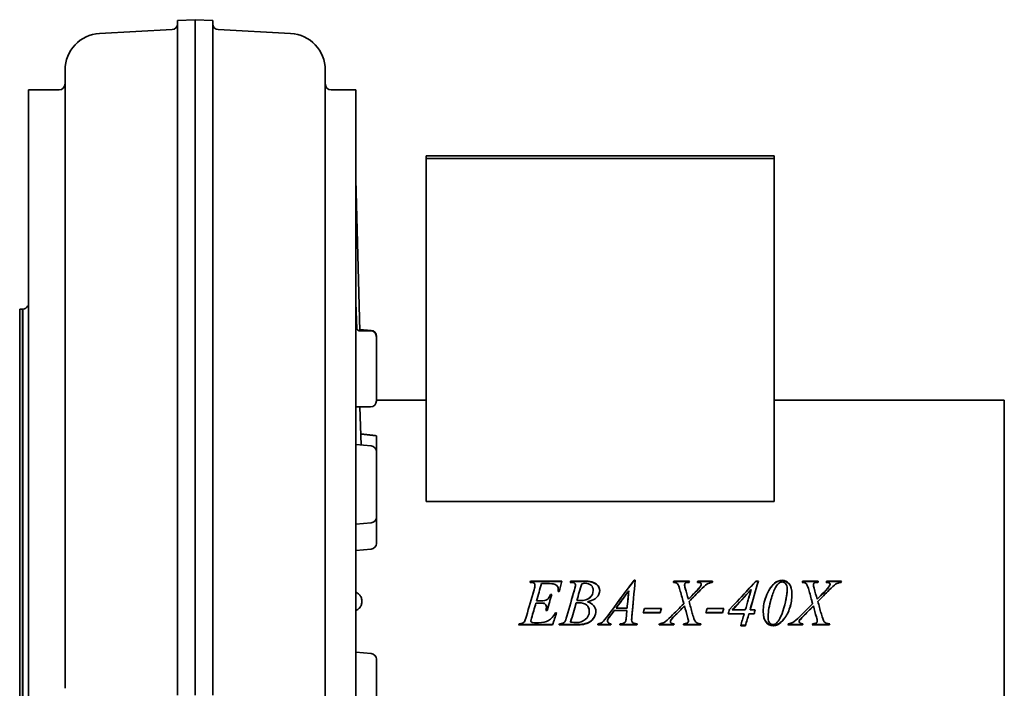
# Model space of a CAD drawing. Header units: millimetres. Extents: x 240 to 600, y 75 to 519.
# Tile 2 of 2: x 263 to 600, y 290 to 519. Entities that reach past the tile are written whole.
import ezdxf

# ---------------------------------------------------------------- set-up
doc = ezdxf.new("R2010")
doc.units = ezdxf.units.MM
doc.header["$LTSCALE"] = 2
doc.layers.add('Krawędzie widoczne(ISO)', color=7, linetype='Continuous', lineweight=35, true_color=0x262659)

msp = doc.modelspace()

# ---------------------------------------------------------------- linework, layer by layer
at = {"layer": 'Krawędzie widoczne(ISO)'}
for p, q in [((316.88, 518.66), (322.88, 518.97)), ((316.88, 489.41), (316.88, 518.66)), ((322.88, 489.68), (322.88, 518.97)), ((328.88, 518.66), (322.88, 518.97)), ((328.88, 489.41), (328.88, 518.66)), ((290.22, 514.26), (314.98, 515.56)), ((355.53, 514.26), (330.77, 515.56)), ((278.38, 501.78), (278.38, 475.03)), ((367.38, 501.78), (367.38, 475.03)), ((276.38, 494.97), (265.87, 494.97)), ((265.87, 144.97), (265.87, 494.97)), ((377.87, 494.97), (369.38, 494.97)), ((377.87, 494.97), (377.87, 144.99)), ((316.88, 287.91), (316.88, 489.41)), ((322.88, 287.86), (322.88, 489.68)), ((328.88, 287.91), (328.88, 489.41)), ((278.38, 475.03), (278.38, 290.22)), ((367.38, 475.03), (367.38, 290.22)), ((520.86, 472.43), (401.89, 472.43)), ((401.89, 472.43), (401.89, 471.5)), ((401.89, 471.5), (520.86, 471.5)), ((401.89, 354.18), (401.89, 471.5)), ((520.86, 471.5), (520.86, 472.43)), ((520.86, 354.18), (520.86, 471.5)), ((377.87, 464.97), (377.88, 464.94)), ((377.89, 464.33), (377.88, 464.94)), ((377.88, 464.94), (377.87, 464.94)), ((379.25, 412.52), (377.89, 464.33)), ((377.88, 424.6), (377.87, 424.62)), ((378.22, 413.31), (377.89, 422.27)), ((262.88, 219.97), (262.88, 419.97)), ((263.88, 419.97), (262.88, 419.97)), ((263.88, 419.87), (263.97, 419.98)), ((263.88, 219.97), (263.88, 419.97)), ((263.97, 419.98), (264.05, 419.99)), ((263.97, 419.98), (263.97, 219.96)), ((377.87, 420.38), (377.88, 420.36)), ((377.88, 420.36), (377.87, 420.36)), ((379.09, 412.52), (382.88, 412.52)), ((383.05, 412.68), (379.24, 413.02)), ((384.88, 410.69), (384.88, 410.52)), ((384.88, 410.52), (384.88, 388.52)), ((384.88, 388.82), (401.89, 388.82)), ((520.86, 388.82), (599.62, 388.82)), ((599.62, 251.12), (599.62, 388.82)), ((377.87, 386.52), (382.88, 386.52)), ((379.7, 373.43), (379.22, 386.52)), ((384.88, 371.14), (384.88, 376.63)), ((383.05, 373.13), (377.87, 373.58)), ((384.88, 371.14), (384.88, 348.81)), ((520.86, 354.18), (401.89, 354.18)), ((384.88, 348.81), (384.88, 339.81)), ((383.05, 346.81), (377.87, 346.36)), ((383.05, 337.81), (377.87, 337.36)), ((437.55, 326.88), (448.35, 326.88)), ((437.55, 326.78), (437.55, 326.88)), ((437.55, 326.78), (448.32, 326.78)), ((451.3, 326.88), (456.69, 326.88)), ((451.3, 326.78), (451.3, 326.88)), ((451.3, 326.78), (456.69, 326.78)), ((472.99, 327.22), (473.39, 327.22)), ((472.99, 327.12), (472.99, 327.22)), ((472.99, 327.12), (473.38, 327.12)), ((486.56, 326.88), (491.94, 326.88)), ((486.56, 326.78), (486.56, 326.88)), ((486.56, 326.78), (491.91, 326.78)), ((494.8, 326.78), (494.8, 326.88)), ((494.8, 326.88), (499.87, 326.88)), ((494.8, 326.78), (499.84, 326.78)), ((514.67, 326.88), (515.51, 326.88)), ((514.67, 326.78), (514.67, 326.88)), ((514.67, 326.78), (515.48, 326.78)), ((530.62, 326.88), (536, 326.88)), ((530.62, 326.78), (530.62, 326.88)), ((530.62, 326.78), (535.96, 326.78)), ((538.85, 326.78), (538.85, 326.88)), ((538.85, 326.88), (543.93, 326.88)), ((538.85, 326.78), (543.89, 326.78)), ((437.65, 326.48), (437.42, 326.48)), ((439.1, 325.5), (439.1, 325.59)), ((443.26, 326.07), (441.34, 326.07)), ((447.42, 323.29), (447.01, 323.29)), ((447.09, 324.07), (447.09, 324.13)), ((452.97, 325.5), (452.97, 325.59)), ((459.01, 323.69), (459.01, 323.74)), ((471.19, 323.53), (471.19, 323.58)), ((490.27, 325.58), (490.27, 325.66)), ((490.53, 324.36), (490.53, 324.43)), ((496, 325.76), (496, 325.84)), ((513.06, 323.97), (513.06, 324.03)), ((534.33, 325.58), (534.33, 325.66)), ((534.59, 324.36), (534.59, 324.43)), ((540.05, 325.76), (540.05, 325.84)), ((377.87, 322.97), (377.88, 322.97)), ((377.88, 322.97), (377.87, 322.97)), ((439.64, 320.15), (441.07, 320.15)), ((439.64, 320.15), (441.07, 320.15)), ((439.64, 320.15), (439.64, 320.15)), ((444.42, 322.31), (444.82, 322.31)), ((444.42, 322.27), (444.42, 322.31)), ((444.42, 322.27), (444.81, 322.27)), ((453.42, 320.25), (453.42, 320.25)), ((491.56, 320.72), (491.56, 320.73)), ((491.87, 319.97), (491.82, 319.92)), ((491.82, 319.92), (491.82, 319.92)), ((519.65, 319.92), (519.65, 319.92)), ((535.62, 320.72), (535.62, 320.73)), ((535.93, 319.97), (535.87, 319.92)), ((535.87, 319.92), (535.87, 319.92)), ((377.88, 316.97), (377.87, 316.97)), ((377.87, 316.97), (377.88, 316.97)), ((440.89, 319.38), (439.42, 319.38)), ((439.42, 319.38), (439.42, 319.37)), ((440.89, 319.37), (439.42, 319.37)), ((443.28, 316.87), (442.83, 316.87)), ((443.28, 316.91), (442.85, 316.91)), ((443.03, 318.07), (443.03, 318.04)), ((443.28, 316.91), (443.28, 316.87)), ((453.19, 319.42), (453.19, 319.42)), ((457.68, 316.62), (457.68, 316.57)), ((470.54, 316.88), (466.23, 316.88)), ((466.23, 316.88), (466.23, 316.83)), ((470.54, 316.83), (466.23, 316.83)), ((466.83, 317.67), (466.83, 317.64)), ((466.83, 317.64), (470.62, 317.64)), ((470.54, 316.88), (470.54, 316.83)), ((476.6, 317.54), (482.33, 317.54)), ((490.02, 319.19), (490.02, 319.18)), ((490.26, 318.39), (490.26, 318.36)), ((497.98, 317.54), (503.72, 317.54)), ((506.6, 317.07), (506.6, 317.03)), ((506.6, 317.03), (511.03, 317.03)), ((512.65, 317.07), (512.65, 317.03)), ((512.65, 317.03), (514.44, 317.03)), ((534.07, 319.19), (534.07, 319.18)), ((534.32, 318.39), (534.32, 318.36)), ((437.72, 313.32), (437.72, 313.23)), ((437.94, 314.26), (437.94, 314.18)), ((446.12, 316.06), (446.52, 316.06)), ((463.93, 313.29), (463.93, 313.19)), ((464.71, 314.84), (464.71, 314.76)), ((472.16, 313.71), (472.16, 313.62)), ((472.25, 314.84), (472.25, 314.76)), ((481.88, 316.07), (476.14, 316.07)), ((481.88, 316.13), (476.16, 316.13)), ((481.88, 316.13), (481.88, 316.07)), ((485.53, 313.52), (485.53, 313.42)), ((491.61, 313.32), (491.61, 313.23)), ((503.26, 316.07), (497.53, 316.07)), ((503.26, 316.13), (497.55, 316.13)), ((503.26, 316.13), (503.26, 316.07)), ((510.63, 315.66), (505.19, 315.66)), ((510.63, 315.72), (505.21, 315.72)), ((510.63, 315.72), (510.63, 315.66)), ((514.04, 315.72), (512.26, 315.72)), ((512.26, 315.72), (512.26, 315.66)), ((514.04, 315.66), (512.26, 315.66)), ((514.04, 315.72), (514.04, 315.66)), ((518.81, 314.42), (518.81, 314.34)), ((529.59, 313.52), (529.59, 313.42)), ((535.67, 313.32), (535.67, 313.23)), ((445.1, 311.91), (433.52, 311.91)), ((445.1, 312.03), (433.56, 312.03)), ((438.96, 312.65), (440.32, 312.65)), ((445.1, 312.03), (445.1, 311.91)), ((452.85, 311.91), (447.36, 311.91)), ((452.85, 312.03), (447.4, 312.03)), ((451.3, 312.99), (451.3, 312.88)), ((465.04, 311.91), (460.59, 311.91)), ((465.04, 312.03), (460.63, 312.03)), ((465.04, 312.03), (465.04, 311.91)), ((473.99, 311.91), (468.08, 311.91)), ((473.99, 312.03), (468.12, 312.03)), ((468.2, 312.31), (468.45, 312.31)), ((473.99, 312.03), (473.99, 311.91)), ((486.56, 311.91), (481.57, 311.91)), ((486.56, 312.03), (481.61, 312.03)), ((485.41, 313.14), (485.41, 313.04)), ((486.56, 312.03), (486.56, 311.91)), ((495.76, 311.91), (489.88, 311.91)), ((495.76, 312.03), (489.92, 312.03)), ((495.76, 312.03), (495.76, 311.91)), ((511.09, 311.65), (509.46, 311.65)), ((511.09, 311.78), (509.5, 311.78)), ((511.09, 311.78), (511.09, 311.65)), ((522.07, 312.1), (522.07, 311.98)), ((530.62, 311.91), (525.63, 311.91)), ((530.62, 312.03), (525.66, 312.03)), ((529.46, 313.14), (529.46, 313.04)), ((530.62, 312.03), (530.62, 311.91)), ((539.82, 311.91), (533.94, 311.91)), ((539.82, 312.03), (533.97, 312.03)), ((539.82, 312.03), (539.82, 311.91)), ((383.05, 302.13), (377.87, 302.58)), ((384.88, 300.14), (384.88, 277.81)), ((367.38, 290.22), (367.38, 204.42))]:
    msp.add_line(p, q, dxfattribs=at)
for centre, radius, start, end in [((314.88, 517.56), 2, 273, 0), ((330.88, 517.56), 2, 180, 267), ((290.88, 501.78), 12.5, 93, 180), ((354.88, 501.78), 12.5, 0, 87), ((276.38, 496.97), 2, 270, 0), ((369.38, 496.97), 2, 180, 270), ((263.88, 421.98), 2, 275, 332.6559), ((263.88, 421.98), 2, 350.8749, 0), ((382.88, 410.52), 2, 0, 90), ((382.88, 410.69), 2, 0, 85), ((382.88, 388.52), 2, 270, 0), ((382.88, 371.14), 2, 0, 85), ((382.88, 348.81), 2, 275, 0), ((382.88, 339.81), 2, 275, 0), ((382.88, 300.14), 2, 0, 85)]:
    msp.add_arc(centre, radius, start, end, dxfattribs=at)
for centre, major_axis, ratio, start_param, end_param in [((381.77, 317.22), (2.76, -148.87), 0.01851, 3.90632, 3.911258), ((381.77, 317.22), (2.76, -148.87), 0.01851, 3.9417, 3.946633), ((379.2, 413.47), (-0.976, -0.219), 0.995799, 6.276627, 6.28197), ((381.77, 319.97), (0, -148.85), 0.026195, 4.692233, 4.697194), ((381.67, 319.97), (0, 68.85), 0.026186, 1.567149, 1.574443), ((381.77, 319.97), (0, -148.85), 0.026195, 4.727612, 4.732545)]:
    msp.add_ellipse(centre, major_axis=major_axis, ratio=ratio, start_param=start_param, end_param=end_param, dxfattribs=at)
for points, knots in [([(377.88, 424.09), (377.88, 423.84), (377.88, 423.55), (377.88, 422.84), (377.89, 422.49), (377.89, 422.23), (377.89, 422.23), (377.89, 422.22)], [0, 0, 0, 0, 0.1073321, 0.1073321, 0.241655, 0.241655, 0.2432175, 0.2432175, 0.2432175, 0.2432175]), ([(377.89, 421.87), (377.89, 421.87), (377.89, 421.87), (377.89, 421.8), (377.88, 421.67), (377.88, 421.31), (377.88, 421.07), (377.88, 420.89)], [-0.0008922, -0.0008922, -0.0008922, -0.0008922, 0, 0, 0.1185305, 0.1185305, 0.2955443, 0.2955443, 0.2955443, 0.2955443]), ([(378.23, 413.25), (378.25, 413.15), (378.29, 413.05), (378.41, 412.85), (378.5, 412.77), (378.67, 412.64), (378.77, 412.59), (378.93, 412.54), (379, 412.53), (379.06, 412.52), (379.08, 412.52), (379.09, 412.52)], [0, 0, 0, 0, 0.040061, 0.040061, 0.0826731, 0.0826731, 0.1237501, 0.1237501, 0.162939, 0.162939, 0.1785971, 0.1785971, 0.1785971, 0.1785971]), ([(265.87, 392.92), (265.87, 392.92), (265.87, 392.92), (265.87, 392.92), (265.87, 392.92), (265.87, 392.92)], [0.36800673, 0.36800673, 0.36800673, 0.36800673, 0.38126162, 0.38126162, 0.39454824, 0.39454824, 0.39454824, 0.39454824]), ([(456.69, 326.88), (457.6, 326.88), (458.41, 326.74), (459.12, 326.46), (459.83, 326.18), (460.36, 325.79), (460.71, 325.29), (461.07, 324.8), (461.24, 324.27), (461.24, 323.7)], [0, 0, 0, 0, 1, 1, 1, 2, 2, 2, 3, 3, 3, 3]), ([(456.69, 326.78), (457.6, 326.78), (458.41, 326.64), (459.12, 326.36), (459.83, 326.09), (460.36, 325.71), (460.71, 325.22), (461.06, 324.73), (461.24, 324.22), (461.24, 323.67)], [0, 0, 0, 0, 1, 1, 1, 2, 2, 2, 2.984688, 2.984688, 2.984688, 2.984688]), ([(523.64, 327.18), (524.59, 327.18), (525.39, 326.79), (526.03, 326.01), (526.68, 325.22), (527, 323.98), (527, 322.28)], [0, 0, 0, 0, 1, 1, 1, 2, 2, 2, 2]), ([(523.64, 327.08), (524.59, 327.08), (525.39, 326.69), (526.03, 325.92), (526.68, 325.15), (527, 323.93), (527, 322.27)], [0, 0, 0, 0, 1, 1, 1, 1.996681, 1.996681, 1.996681, 1.996681]), ([(439.1, 325.59), (439.1, 325.86), (439, 326.08), (438.8, 326.24), (438.61, 326.4), (438.22, 326.48), (437.65, 326.48)], [0, 0, 0, 0, 1, 1, 1, 2, 2, 2, 2]), ([(452.97, 325.59), (452.97, 325.85), (452.87, 326.07), (452.66, 326.23), (452.46, 326.39), (452.07, 326.47), (451.5, 326.47)], [0, 0, 0, 0, 1, 1, 1, 2, 2, 2, 2]), ([(454.46, 320.24), (456, 320.24), (457.14, 320.57), (457.89, 321.24), (458.64, 321.9), (459.01, 322.74), (459.01, 323.74)], [0, 0, 0, 0, 1, 1, 1, 2, 2, 2, 2]), ([(454.46, 320.23), (456, 320.23), (457.14, 320.56), (457.89, 321.22), (458.64, 321.87), (459.01, 322.7), (459.01, 323.69)], [0, 0, 0, 0, 1, 1, 1, 2, 2, 2, 2]), ([(459.01, 323.74), (459.01, 324.5), (458.78, 325.09), (458.32, 325.51), (457.86, 325.94), (457.12, 326.15), (456.12, 326.15)], [0, 0, 0, 0, 1, 1, 1, 2, 2, 2, 2]), ([(461.24, 323.7), (461.24, 322.85), (460.91, 322.07), (460.25, 321.37), (459.6, 320.67), (458.52, 320.16), (457.04, 319.83)], [0, 0, 0, 0, 1, 1, 1, 2, 2, 2, 2]), ([(488.81, 323.51), (488.45, 324.84), (488.13, 325.65), (487.86, 325.96), (487.59, 326.26), (487.12, 326.44), (486.45, 326.48)], [0, 0, 0, 0, 1, 1, 1, 2, 2, 2, 2]), ([(491.81, 326.48), (491.31, 326.48), (490.98, 326.45), (490.81, 326.39), (490.63, 326.32), (490.5, 326.23), (490.41, 326.1), (490.32, 325.97), (490.27, 325.82), (490.27, 325.66)], [0, 0, 0, 0, 1, 1, 1, 2, 2, 2, 3, 3, 3, 3]), ([(499.75, 326.48), (499.04, 326.37), (498.41, 326.16), (497.88, 325.83), (497.34, 325.5), (496.61, 324.85), (495.69, 323.86)], [0, 0, 0, 0, 1, 1, 1, 2, 2, 2, 2]), ([(523.67, 326.61), (523.24, 326.61), (522.81, 326.44), (522.37, 326.11), (521.93, 325.78), (521.47, 325.08), (521, 324.02), (520.53, 322.96), (520.08, 321.59), (519.65, 319.92)], [0, 0, 0, 0, 1, 1, 1, 2, 2, 2, 3, 3, 3, 3]), ([(525.35, 324.23), (525.35, 325.04), (525.18, 325.65), (524.84, 326.03), (524.51, 326.42), (524.12, 326.61), (523.67, 326.61)], [0, 0, 0, 0, 1, 1, 1, 2, 2, 2, 2]), ([(532.87, 323.51), (532.5, 324.84), (532.19, 325.65), (531.92, 325.96), (531.65, 326.26), (531.18, 326.44), (530.51, 326.48)], [0, 0, 0, 0, 1, 1, 1, 2, 2, 2, 2]), ([(535.86, 326.48), (535.37, 326.48), (535.04, 326.45), (534.86, 326.39), (534.69, 326.32), (534.55, 326.23), (534.46, 326.1), (534.37, 325.97), (534.33, 325.82), (534.33, 325.66)], [0, 0, 0, 0, 1, 1, 1, 2, 2, 2, 3, 3, 3, 3]), ([(543.8, 326.48), (543.09, 326.37), (542.47, 326.16), (541.93, 325.83), (541.4, 325.5), (540.67, 324.85), (539.75, 323.86)], [0, 0, 0, 0, 1, 1, 1, 2, 2, 2, 2]), ([(379.87, 320.22), (379.87, 320.6), (379.79, 321), (379.49, 321.74), (379.26, 322.08), (378.72, 322.61), (378.39, 322.84), (377.97, 323.01), (377.92, 323.03), (377.87, 323.05)], [0.4520515, 0.4520515, 0.4520515, 0.4520515, 0.5650705, 0.5650705, 0.6780895, 0.6780895, 0.791099, 0.791099, 0.8055362, 0.8055362, 0.8055362, 0.8055362]), ([(377.87, 322.23), (377.88, 321.91), (377.88, 321.57), (377.88, 320.95), (377.88, 320.6), (377.89, 320.23), (377.89, 320.23), (377.89, 320.22)], [0, 0, 0, 0, 0.0981577, 0.0981577, 0.1944708, 0.1944708, 0.1950979, 0.1950979, 0.1950979, 0.1950979]), ([(441.07, 320.15), (442.07, 320.15), (442.8, 320.3), (443.25, 320.61), (443.7, 320.92), (444.09, 321.48), (444.42, 322.31)], [0, 0, 0, 0, 1, 1, 1, 2, 2, 2, 2]), ([(441.07, 320.15), (442.07, 320.15), (442.8, 320.3), (443.25, 320.6), (443.7, 320.9), (444.09, 321.46), (444.42, 322.27)], [0, 0, 0, 0, 1, 1, 1, 2, 2, 2, 2]), ([(527, 322.28), (527, 320.82), (526.76, 319.33), (526.28, 317.81), (525.81, 316.29), (525.13, 314.98), (524.26, 313.87)], [0, 0, 0, 0, 1, 1, 1, 2, 2, 2, 2]), ([(526.81, 319.97), (526.69, 319.27), (526.51, 318.56), (526.28, 317.84), (525.81, 316.35), (525.13, 315.05), (524.26, 313.96)], [0.52145, 0.52145, 0.52145, 0.52145, 1, 1, 1, 2, 2, 2, 2]), ([(377.87, 316.89), (377.92, 316.91), (377.97, 316.93), (378.39, 317.1), (378.72, 317.33), (379.26, 317.87), (379.49, 318.2), (379.79, 318.94), (379.87, 319.34), (379.87, 319.72)], [1.0031215, 1.0031215, 1.0031215, 1.0031215, 1.0175586, 1.0175586, 1.1305682, 1.1305682, 1.2435872, 1.2435872, 1.3566062, 1.3566062, 1.3566062, 1.3566062]), ([(377.89, 319.72), (377.89, 319.72), (377.89, 319.72), (377.89, 319.39), (377.88, 319.06), (377.88, 318.37), (377.88, 318.01), (377.88, 317.71)], [-0.0008926, -0.0008926, -0.0008926, -0.0008926, 0, 0, 0.1189198, 0.1189198, 0.2788635, 0.2788635, 0.2788635, 0.2788635]), ([(443.03, 318.07), (443.03, 318.39), (442.97, 318.64), (442.84, 318.82), (442.71, 319.01), (442.54, 319.14), (442.31, 319.24), (442.09, 319.33), (441.61, 319.38), (440.89, 319.38)], [0, 0, 0, 0, 1, 1, 1, 2, 2, 2, 3, 3, 3, 3]), ([(443.03, 318.04), (443.03, 318.36), (442.97, 318.62), (442.84, 318.8), (442.71, 318.99), (442.54, 319.13), (442.31, 319.23), (442.09, 319.32), (441.61, 319.37), (440.89, 319.37)], [0, 0, 0, 0, 1, 1, 1, 2, 2, 2, 3, 3, 3, 3]), ([(453.2, 312.73), (454.38, 312.73), (455.42, 313.07), (456.32, 313.76), (457.22, 314.45), (457.68, 315.39), (457.68, 316.57)], [0, 0, 0, 0, 1, 1, 1, 2, 2, 2, 2]), ([(457.68, 316.62), (457.68, 317.52), (457.39, 318.21), (456.82, 318.72), (456.26, 319.22), (455.34, 319.47), (454.08, 319.47)], [0, 0, 0, 0, 1, 1, 1, 2, 2, 2, 2]), ([(457.68, 316.57), (457.68, 317.48), (457.39, 318.19), (456.82, 318.7), (456.26, 319.21), (455.34, 319.46), (454.08, 319.46)], [0, 0, 0, 0, 1, 1, 1, 2, 2, 2, 2]), ([(459.91, 316.66), (459.9, 315.93), (459.71, 315.23), (459.33, 314.57), (458.95, 313.91), (458.45, 313.39), (457.85, 313.02), (457.25, 312.65), (456.53, 312.38), (455.68, 312.21)], [0.011999, 0.011999, 0.011999, 0.011999, 1, 1, 1, 2, 2, 2, 3, 3, 3, 3]), ([(459.91, 316.64), (459.91, 315.88), (459.71, 315.17), (459.33, 314.5), (458.95, 313.82), (458.45, 313.29), (457.85, 312.92), (457.25, 312.55), (456.53, 312.27), (455.68, 312.09)], [0, 0, 0, 0, 1, 1, 1, 2, 2, 2, 3, 3, 3, 3]), ([(457.04, 319.83), (458.02, 319.49), (458.74, 319.04), (459.21, 318.48), (459.67, 317.92), (459.91, 317.3), (459.91, 316.64)], [0, 0, 0, 0, 1, 1, 1, 2, 2, 2, 2]), ([(520.54, 311.78), (519.58, 311.78), (518.77, 312.16), (518.13, 312.93), (517.49, 313.7), (517.16, 314.92), (517.16, 316.59)], [0, 0, 0, 0, 1, 1, 1, 1.995097, 1.995097, 1.995097, 1.995097]), ([(520.54, 311.65), (519.58, 311.65), (518.77, 312.05), (518.13, 312.83), (517.48, 313.61), (517.16, 314.86), (517.16, 316.56)], [0, 0, 0, 0, 1, 1, 1, 2, 2, 2, 2]), ([(440.32, 312.65), (441.76, 312.65), (442.91, 312.91), (443.78, 313.41), (444.65, 313.92), (445.43, 314.8), (446.12, 316.06)], [0, 0, 0, 0, 1, 1, 1, 2, 2, 2, 2]), ([(460.71, 312.31), (461.26, 312.34), (461.74, 312.52), (462.16, 312.86), (462.58, 313.2), (463.2, 313.93), (464.02, 315.05)], [0, 0, 0, 0, 1, 1, 1, 2, 2, 2, 2]), ([(464.71, 314.84), (464.36, 314.38), (464.14, 314.05), (464.05, 313.85), (463.97, 313.65), (463.93, 313.46), (463.93, 313.29)], [0, 0, 0, 0, 1, 1, 1, 2, 2, 2, 2]), ([(464.71, 314.76), (464.36, 314.3), (464.14, 313.97), (464.05, 313.76), (463.97, 313.56), (463.93, 313.37), (463.93, 313.19)], [0, 0, 0, 0, 1, 1, 1, 2, 2, 2, 2]), ([(463.93, 313.19), (463.93, 312.95), (464.02, 312.75), (464.21, 312.59), (464.41, 312.42), (464.72, 312.33), (465.16, 312.31)], [0, 0, 0, 0, 1, 1, 1, 2, 2, 2, 2]), ([(493.47, 314.1), (493.64, 313.58), (493.82, 313.22), (494, 313.01), (494.18, 312.79), (494.4, 312.63), (494.67, 312.52), (494.94, 312.41), (495.35, 312.34), (495.89, 312.31)], [0, 0, 0, 0, 1, 1, 1, 2, 2, 2, 3, 3, 3, 3]), ([(518.81, 314.34), (518.81, 313.57), (518.98, 313), (519.32, 312.62), (519.65, 312.24), (520.06, 312.06), (520.53, 312.06)], [0, 0, 0, 0, 1, 1, 1, 2, 2, 2, 2]), ([(537.53, 314.1), (537.7, 313.58), (537.88, 313.22), (538.06, 313.01), (538.23, 312.79), (538.46, 312.63), (538.73, 312.52), (539, 312.41), (539.4, 312.34), (539.94, 312.31)], [0, 0, 0, 0, 1, 1, 1, 2, 2, 2, 3, 3, 3, 3]), ([(472.32, 312.95), (472.46, 312.73), (472.65, 312.57), (472.89, 312.46), (473.13, 312.36), (473.54, 312.31), (474.11, 312.31)], [0, 0, 0, 0, 1, 1, 1, 2, 2, 2, 2])]:
    msp.add_open_spline(points, degree=3, knots=knots, dxfattribs=at)
for points, degree in [([(378.22, 413.31), (378.22, 413.29), (378.23, 413.27), (378.23, 413.25)], 3), ([(378.23, 413.26), (378.23, 413.26), (378.23, 413.26), (378.23, 413.25)], 3), ([(379.09, 412.52), (379.09, 412.52), (379.09, 412.52), (379.09, 412.52)], 3), ([(384.88, 376.63), (382.22, 376.94), (379.56, 377.24)], 2), ([(437.42, 326.48), (437.46, 326.61), (437.51, 326.75), (437.55, 326.88)], 3), ([(437.45, 326.48), (437.48, 326.58), (437.52, 326.68), (437.55, 326.78)], 3), ([(448.35, 326.88), (448.04, 325.68), (447.73, 324.49), (447.42, 323.29)], 3), ([(451.16, 326.48), (451.2, 326.61), (451.25, 326.75), (451.3, 326.88)], 3), ([(451.19, 326.47), (451.23, 326.58), (451.27, 326.68), (451.3, 326.78)], 3), ([(464.02, 315.05), (467.01, 319.1), (470, 323.18), (472.99, 327.22)], 3), ([(467.65, 319.97), (469.43, 322.36), (471.21, 324.74), (472.99, 327.12)], 3), ([(473.39, 327.22), (473.01, 323.09), (472.63, 318.91), (472.25, 314.76)], 3), ([(486.45, 326.48), (486.49, 326.61), (486.52, 326.75), (486.56, 326.88)], 3), ([(486.48, 326.48), (486.5, 326.58), (486.53, 326.68), (486.56, 326.78)], 3), ([(491.94, 326.88), (491.89, 326.75), (491.85, 326.61), (491.81, 326.48)], 3), ([(494.67, 326.48), (494.71, 326.61), (494.75, 326.75), (494.8, 326.88)], 3), ([(494.7, 326.48), (494.73, 326.58), (494.76, 326.68), (494.8, 326.78)], 3), ([(499.87, 326.88), (499.83, 326.75), (499.79, 326.61), (499.75, 326.48)], 3), ([(505.65, 317.21), (508.66, 320.44), (511.67, 323.67), (514.67, 326.88)], 3), ([(508.23, 319.97), (510.38, 322.25), (512.52, 324.52), (514.67, 326.78)], 3), ([(515.51, 326.88), (514.55, 323.61), (513.6, 320.31), (512.65, 317.03)], 3), ([(521.05, 326.17), (521.82, 326.85), (522.69, 327.18), (523.64, 327.18)], 3), ([(521.05, 326.08), (521.82, 326.75), (522.69, 327.08), (523.64, 327.08)], 3), ([(530.51, 326.48), (530.54, 326.61), (530.58, 326.75), (530.62, 326.88)], 3), ([(530.53, 326.48), (530.56, 326.58), (530.59, 326.68), (530.62, 326.78)], 3), ([(536, 326.88), (535.95, 326.75), (535.91, 326.61), (535.86, 326.48)], 3), ([(538.73, 326.48), (538.77, 326.61), (538.81, 326.75), (538.85, 326.88)], 3), ([(538.76, 326.48), (538.79, 326.58), (538.82, 326.68), (538.85, 326.78)], 3), ([(543.93, 326.88), (543.88, 326.75), (543.84, 326.61), (543.8, 326.48)], 3), ([(436.18, 314.87), (437.05, 317.88), (437.91, 320.91), (438.78, 323.92)], 3), ([(437.64, 319.97), (438.02, 321.27), (438.4, 322.57), (438.78, 323.87)], 3), ([(438.78, 323.92), (438.99, 324.65), (439.1, 325.2), (439.1, 325.59)], 3), ([(438.78, 323.87), (438.99, 324.58), (439.1, 325.13), (439.1, 325.5)], 3), ([(441.34, 326.07), (440.77, 324.11), (440.2, 322.13), (439.64, 320.15)], 3), ([(445.7, 325.88), (445.35, 326.01), (444.54, 326.07), (443.26, 326.07)], 3), ([(446.81, 325.11), (446.55, 325.44), (446.18, 325.7), (445.7, 325.88)], 3), ([(447.09, 324.13), (447.09, 324.52), (446.99, 324.85), (446.81, 325.11)], 3), ([(447.01, 323.29), (447.06, 323.62), (447.09, 323.9), (447.09, 324.13)], 3), ([(447.02, 323.29), (447.06, 323.6), (447.09, 323.86), (447.09, 324.07)], 3), ([(450, 314.9), (450.88, 317.92), (451.75, 320.95), (452.63, 323.97)], 3), ([(451.5, 326.47), (451.38, 326.47), (451.26, 326.47), (451.16, 326.48)], 3), ([(451.47, 319.97), (451.86, 321.29), (452.24, 322.6), (452.63, 323.91)], 3), ([(452.63, 323.97), (452.85, 324.74), (452.97, 325.28), (452.97, 325.59)], 3), ([(452.63, 323.91), (452.85, 324.67), (452.97, 325.2), (452.97, 325.5)], 3), ([(455.09, 326.01), (454.53, 324.1), (453.98, 322.17), (453.42, 320.25)], 3), ([(456.12, 326.15), (455.85, 326.15), (455.51, 326.1), (455.09, 326.01)], 3), ([(471.19, 323.58), (469.74, 321.6), (468.28, 319.62), (466.83, 317.64)], 3), ([(470.62, 317.64), (470.81, 319.62), (471, 321.6), (471.19, 323.58)], 3), ([(470.84, 319.97), (470.96, 321.16), (471.08, 322.34), (471.19, 323.53)], 3), ([(490.02, 319.18), (489.62, 320.62), (489.22, 322.07), (488.81, 323.51)], 3), ([(490.27, 325.66), (490.27, 325.48), (490.36, 325.07), (490.53, 324.43)], 3), ([(490.27, 325.58), (490.27, 325.4), (490.36, 325), (490.53, 324.36)], 3), ([(490.53, 324.43), (490.87, 323.19), (491.22, 321.96), (491.56, 320.73)], 3), ([(490.53, 324.36), (490.87, 323.15), (491.22, 321.93), (491.56, 320.72)], 3), ([(495.69, 323.86), (494.4, 322.55), (493.11, 321.23), (491.82, 319.92)], 3), ([(493.9, 323.08), (494.82, 324), (495.46, 324.75), (495.81, 325.32)], 3), ([(493.9, 323.03), (494.82, 323.94), (495.46, 324.68), (495.81, 325.24)], 3), ([(495.79, 326.25), (495.59, 326.38), (495.22, 326.45), (494.67, 326.48)], 3), ([(496, 325.84), (496, 326.01), (495.93, 326.15), (495.79, 326.25)], 3), ([(495.81, 325.32), (495.94, 325.51), (496, 325.69), (496, 325.84)], 3), ([(495.81, 325.24), (495.94, 325.43), (496, 325.6), (496, 325.76)], 3), ([(513.06, 324.03), (510.9, 321.7), (508.75, 319.36), (506.6, 317.03)], 3), ([(511.03, 317.03), (511.71, 319.36), (512.38, 321.7), (513.06, 324.03)], 3), ([(511.88, 319.97), (512.27, 321.31), (512.66, 322.64), (513.06, 323.97)], 3), ([(518.13, 321.65), (518.9, 323.64), (519.87, 325.15), (521.05, 326.17)], 3), ([(518.13, 321.62), (518.9, 323.59), (519.87, 325.07), (521.05, 326.08)], 3), ([(523.86, 316.56), (524.85, 319.7), (525.35, 322.26), (525.35, 324.23)], 3), ([(524.8, 319.97), (525.16, 321.59), (525.35, 322.99), (525.35, 324.17)], 3), ([(525.35, 324.17), (525.35, 324.18), (525.35, 324.18), (525.35, 324.19)], 3), ([(534.07, 319.18), (533.67, 320.62), (533.27, 322.07), (532.87, 323.51)], 3), ([(534.33, 325.66), (534.33, 325.48), (534.42, 325.07), (534.59, 324.43)], 3), ([(534.33, 325.58), (534.33, 325.4), (534.42, 325), (534.59, 324.36)], 3), ([(534.59, 324.43), (534.93, 323.19), (535.27, 321.96), (535.62, 320.73)], 3), ([(534.59, 324.36), (534.93, 323.15), (535.27, 321.93), (535.62, 320.72)], 3), ([(539.75, 323.86), (538.46, 322.55), (537.16, 321.23), (535.87, 319.92)], 3), ([(537.96, 323.08), (538.88, 324), (539.52, 324.75), (539.87, 325.32)], 3), ([(537.96, 323.03), (538.88, 323.94), (539.52, 324.68), (539.87, 325.24)], 3), ([(539.84, 326.25), (539.65, 326.38), (539.28, 326.45), (538.73, 326.48)], 3), ([(540.05, 325.84), (540.05, 326.01), (539.98, 326.15), (539.84, 326.25)], 3), ([(539.87, 325.32), (539.99, 325.51), (540.05, 325.69), (540.05, 325.84)], 3), ([(539.87, 325.24), (539.99, 325.43), (540.05, 325.6), (540.05, 325.76)], 3), ([(444.82, 322.31), (444.31, 320.49), (443.79, 318.68), (443.28, 316.87)], 3), ([(444.16, 319.97), (443.86, 318.95), (443.57, 317.93), (443.28, 316.91)], 3), ([(453.42, 320.25), (453.9, 320.24), (454.25, 320.23), (454.46, 320.23)], 3), ([(453.42, 320.25), (453.9, 320.24), (454.25, 320.24), (454.46, 320.24)], 3), ([(457.61, 319.97), (457.43, 319.92), (457.24, 319.88), (457.04, 319.83)], 3), ([(468.54, 319.97), (467.97, 319.21), (467.4, 318.44), (466.83, 317.67)], 3), ([(472.72, 319.97), (472.56, 318.26), (472.41, 316.55), (472.25, 314.84)], 3), ([(490.02, 319.19), (489.94, 319.45), (489.87, 319.71), (489.8, 319.97)], 3), ([(491.56, 320.73), (492.34, 321.51), (493.12, 322.3), (493.9, 323.08)], 3), ([(491.56, 320.72), (492.34, 321.49), (493.12, 322.26), (493.9, 323.03)], 3), ([(491.82, 319.92), (492.18, 318.57), (492.54, 317.22), (492.9, 315.88)], 3), ([(509.31, 319.97), (508.41, 319), (507.5, 318.04), (506.6, 317.07)], 3), ([(513.5, 319.97), (513.22, 319), (512.93, 318.04), (512.65, 317.07)], 3), ([(517.16, 316.56), (517.16, 318.25), (517.48, 319.95), (518.13, 321.65)], 3), ([(517.6, 319.97), (517.74, 320.52), (517.92, 321.07), (518.13, 321.62)], 3), ([(519.65, 319.92), (519.09, 317.76), (518.81, 315.93), (518.81, 314.42)], 3), ([(519.65, 319.92), (519.09, 317.73), (518.81, 315.87), (518.81, 314.34)], 3), ([(519.66, 319.97), (519.66, 319.95), (519.65, 319.94), (519.65, 319.92)], 3), ([(534.07, 319.19), (534, 319.45), (533.93, 319.71), (533.85, 319.97)], 3), ([(535.62, 320.73), (536.4, 321.51), (537.18, 322.3), (537.96, 323.08)], 3), ([(535.62, 320.72), (536.4, 321.49), (537.18, 322.26), (537.96, 323.03)], 3), ([(535.87, 319.92), (536.23, 318.57), (536.59, 317.22), (536.95, 315.88)], 3), ([(439.42, 319.38), (438.93, 317.67), (438.44, 315.96), (437.94, 314.26)], 3), ([(439.42, 319.37), (438.93, 317.63), (438.44, 315.9), (437.94, 314.18)], 3), ([(442.83, 316.87), (442.97, 317.33), (443.03, 317.72), (443.03, 318.04)], 3), ([(453.19, 319.42), (452.56, 317.27), (451.93, 315.13), (451.3, 312.99)], 3), ([(453.19, 319.42), (452.56, 317.23), (451.93, 315.05), (451.3, 312.88)], 3), ([(454.08, 319.47), (453.84, 319.47), (453.54, 319.46), (453.19, 319.42)], 3), ([(454.08, 319.46), (453.84, 319.46), (453.54, 319.45), (453.19, 319.42)], 3), ([(457.04, 319.83), (457.04, 319.83), (457.04, 319.83), (457.04, 319.83)], 3), ([(466.23, 316.88), (465.72, 316.2), (465.22, 315.52), (464.71, 314.84)], 3), ([(466.23, 316.83), (465.72, 316.14), (465.22, 315.45), (464.71, 314.76)], 3), ([(470.36, 314.92), (470.42, 315.56), (470.48, 316.19), (470.54, 316.83)], 3), ([(476.14, 316.07), (476.29, 316.56), (476.45, 317.05), (476.6, 317.54)], 3), ([(482.32, 317.54), (482.17, 317.07), (482.03, 316.6), (481.88, 316.13)], 3), ([(482.33, 317.54), (482.18, 317.05), (482.03, 316.56), (481.88, 316.07)], 3), ([(485.65, 314.8), (487.11, 316.26), (488.56, 317.72), (490.02, 319.18)], 3), ([(490.26, 318.39), (489.09, 317.21), (487.92, 316.04), (486.76, 314.88)], 3), ([(490.26, 318.36), (489.09, 317.17), (487.92, 315.99), (486.76, 314.8)], 3), ([(491.31, 314.66), (490.96, 315.9), (490.61, 317.14), (490.26, 318.39)], 3), ([(491.31, 314.58), (490.96, 315.84), (490.61, 317.1), (490.26, 318.36)], 3), ([(497.53, 316.07), (497.68, 316.56), (497.83, 317.05), (497.98, 317.54)], 3), ([(503.71, 317.54), (503.56, 317.07), (503.41, 316.6), (503.26, 316.13)], 3), ([(503.72, 317.54), (503.57, 317.05), (503.41, 316.56), (503.26, 316.07)], 3), ([(505.19, 315.66), (505.34, 316.17), (505.5, 316.69), (505.65, 317.21)], 3), ([(514.43, 317.03), (514.3, 316.59), (514.17, 316.15), (514.04, 315.72)], 3), ([(514.44, 317.03), (514.31, 316.57), (514.17, 316.11), (514.04, 315.66)], 3), ([(521.68, 312.49), (522.53, 313.29), (523.26, 314.64), (523.86, 316.56)], 3), ([(529.71, 314.8), (531.16, 316.26), (532.62, 317.72), (534.07, 319.18)], 3), ([(534.32, 318.39), (533.15, 317.21), (531.98, 316.04), (530.81, 314.88)], 3), ([(534.32, 318.36), (533.15, 317.17), (531.98, 315.99), (530.81, 314.8)], 3), ([(535.37, 314.66), (535.02, 315.9), (534.67, 317.14), (534.32, 318.39)], 3), ([(535.37, 314.58), (535.02, 315.84), (534.67, 317.1), (534.32, 318.36)], 3), ([(435.47, 312.97), (435.67, 313.27), (435.91, 313.9), (436.18, 314.87)], 3), ([(437.94, 314.26), (437.8, 313.85), (437.72, 313.54), (437.72, 313.32)], 3), ([(437.94, 314.18), (437.8, 313.76), (437.72, 313.45), (437.72, 313.23)], 3), ([(437.72, 313.23), (437.72, 313.06), (437.82, 312.92), (438.01, 312.79)], 3), ([(446.5, 316.06), (446.04, 314.71), (445.57, 313.37), (445.1, 312.03)], 3), ([(446.52, 316.06), (446.05, 314.67), (445.58, 313.29), (445.1, 311.91)], 3), ([(449.31, 312.97), (449.48, 313.25), (449.71, 313.9), (450, 314.9)], 3), ([(469.62, 312.62), (469.84, 312.76), (470, 312.99), (470.13, 313.31)], 3), ([(470.13, 313.31), (470.21, 313.54), (470.29, 314.08), (470.36, 314.92)], 3), ([(472.25, 314.84), (472.19, 314.26), (472.16, 313.88), (472.16, 313.71)], 3), ([(472.25, 314.76), (472.19, 314.18), (472.16, 313.8), (472.16, 313.62)], 3), ([(472.16, 313.62), (472.16, 313.32), (472.21, 313.1), (472.32, 312.95)], 3), ([(483.24, 312.74), (483.82, 313.09), (484.62, 313.77), (485.65, 314.8)], 3), ([(485.53, 313.52), (485.45, 313.39), (485.41, 313.26), (485.41, 313.14)], 3), ([(485.53, 313.42), (485.45, 313.29), (485.41, 313.16), (485.41, 313.04)], 3), ([(486.76, 314.88), (486.07, 314.19), (485.66, 313.73), (485.53, 313.52)], 3), ([(486.76, 314.8), (486.07, 314.1), (485.66, 313.64), (485.53, 313.42)], 3), ([(491.61, 313.32), (491.61, 313.52), (491.51, 313.97), (491.31, 314.66)], 3), ([(491.61, 313.23), (491.61, 313.43), (491.51, 313.88), (491.31, 314.58)], 3), ([(491.31, 312.65), (491.51, 312.8), (491.61, 312.99), (491.61, 313.23)], 3), ([(492.9, 315.88), (493, 315.49), (493.19, 314.9), (493.47, 314.1)], 3), ([(509.46, 311.65), (509.85, 312.98), (510.24, 314.32), (510.63, 315.66)], 3), ([(512.26, 315.72), (511.87, 314.4), (511.48, 313.09), (511.09, 311.78)], 3), ([(512.26, 315.66), (511.87, 314.32), (511.48, 312.98), (511.09, 311.65)], 3), ([(524.26, 313.96), (523.56, 313.1), (522.83, 312.48), (522.07, 312.1)], 3), ([(524.26, 313.87), (523.56, 313), (522.83, 312.37), (522.07, 311.98)], 3), ([(527.3, 312.74), (527.88, 313.09), (528.68, 313.77), (529.71, 314.8)], 3), ([(529.59, 313.52), (529.51, 313.39), (529.46, 313.26), (529.46, 313.14)], 3), ([(529.59, 313.42), (529.51, 313.29), (529.46, 313.16), (529.46, 313.04)], 3), ([(530.81, 314.88), (530.13, 314.19), (529.72, 313.73), (529.59, 313.52)], 3), ([(530.81, 314.8), (530.13, 314.1), (529.72, 313.64), (529.59, 313.42)], 3), ([(535.67, 313.32), (535.67, 313.52), (535.57, 313.97), (535.37, 314.66)], 3), ([(535.67, 313.23), (535.67, 313.43), (535.57, 313.88), (535.37, 314.58)], 3), ([(535.37, 312.65), (535.57, 312.8), (535.67, 312.99), (535.67, 313.23)], 3), ([(536.95, 315.88), (537.06, 315.49), (537.25, 314.9), (537.53, 314.1)], 3), ([(433.52, 311.91), (433.57, 312.04), (433.62, 312.18), (433.67, 312.31)], 3), ([(433.67, 312.31), (434.24, 312.33), (434.63, 312.38), (434.83, 312.47)], 3), ([(434.83, 312.47), (435.13, 312.6), (435.34, 312.77), (435.47, 312.97)], 3), ([(438.01, 312.79), (438.14, 312.7), (438.46, 312.65), (438.96, 312.65)], 3), ([(447.36, 311.91), (447.4, 312.04), (447.45, 312.18), (447.49, 312.31)], 3), ([(447.49, 312.31), (448.07, 312.33), (448.46, 312.38), (448.67, 312.48)], 3), ([(448.67, 312.48), (448.96, 312.6), (449.17, 312.77), (449.31, 312.97)], 3), ([(451.3, 312.88), (452.11, 312.78), (452.74, 312.73), (453.2, 312.73)], 3), ([(455.68, 312.21), (455.07, 312.09), (454.13, 312.03), (452.85, 312.03)], 3), ([(455.68, 312.09), (455.07, 311.97), (454.13, 311.91), (452.85, 311.91)], 3), ([(460.59, 311.91), (460.63, 312.04), (460.67, 312.18), (460.71, 312.31)], 3), ([(465.13, 312.31), (465.1, 312.22), (465.07, 312.12), (465.04, 312.03)], 3), ([(465.16, 312.31), (465.12, 312.18), (465.08, 312.04), (465.04, 311.91)], 3), ([(468.08, 311.91), (468.12, 312.04), (468.16, 312.18), (468.2, 312.31)], 3), ([(468.45, 312.31), (468.93, 312.31), (469.32, 312.41), (469.62, 312.62)], 3), ([(474.07, 312.31), (474.05, 312.22), (474.02, 312.12), (473.99, 312.03)], 3), ([(474.11, 312.31), (474.07, 312.18), (474.03, 312.04), (473.99, 311.91)], 3), ([(481.57, 311.91), (481.61, 312.04), (481.65, 312.18), (481.69, 312.31)], 3), ([(481.69, 312.31), (482.32, 312.37), (482.84, 312.51), (483.24, 312.74)], 3), ([(485.41, 313.04), (485.41, 312.82), (485.52, 312.64), (485.74, 312.49)], 3), ([(485.74, 312.49), (485.84, 312.44), (486.15, 312.38), (486.67, 312.31)], 3), ([(486.64, 312.32), (486.61, 312.22), (486.59, 312.12), (486.56, 312.03)], 3), ([(486.67, 312.31), (486.63, 312.18), (486.6, 312.04), (486.56, 311.91)], 3), ([(489.88, 311.91), (489.92, 312.04), (489.96, 312.18), (490, 312.31)], 3), ([(490, 312.31), (490.61, 312.34), (491.05, 312.45), (491.31, 312.65)], 3), ([(495.85, 312.31), (495.82, 312.22), (495.79, 312.12), (495.76, 312.03)], 3), ([(495.89, 312.31), (495.85, 312.18), (495.8, 312.04), (495.76, 311.91)], 3), ([(520.53, 312.06), (520.98, 312.06), (521.36, 312.2), (521.68, 312.49)], 3), ([(522.07, 312.1), (521.63, 311.88), (521.12, 311.78), (520.54, 311.78)], 3), ([(522.07, 311.98), (521.63, 311.76), (521.12, 311.65), (520.54, 311.65)], 3), ([(525.63, 311.91), (525.67, 312.04), (525.71, 312.18), (525.75, 312.31)], 3), ([(525.75, 312.31), (526.38, 312.37), (526.89, 312.51), (527.3, 312.74)], 3), ([(529.46, 313.04), (529.46, 312.82), (529.57, 312.64), (529.8, 312.49)], 3), ([(529.8, 312.49), (529.89, 312.44), (530.2, 312.38), (530.73, 312.31)], 3), ([(530.7, 312.32), (530.67, 312.22), (530.64, 312.12), (530.62, 312.03)], 3), ([(530.73, 312.31), (530.69, 312.18), (530.65, 312.04), (530.62, 311.91)], 3), ([(533.94, 311.91), (533.98, 312.04), (534.02, 312.18), (534.06, 312.31)], 3), ([(534.06, 312.31), (534.66, 312.34), (535.1, 312.45), (535.37, 312.65)], 3), ([(539.91, 312.31), (539.88, 312.22), (539.85, 312.12), (539.82, 312.03)], 3), ([(539.94, 312.31), (539.9, 312.18), (539.86, 312.04), (539.82, 311.91)], 3)]:
    msp.add_open_spline(points, degree=degree, dxfattribs=at)

doc.saveas('drawing.dxf')
